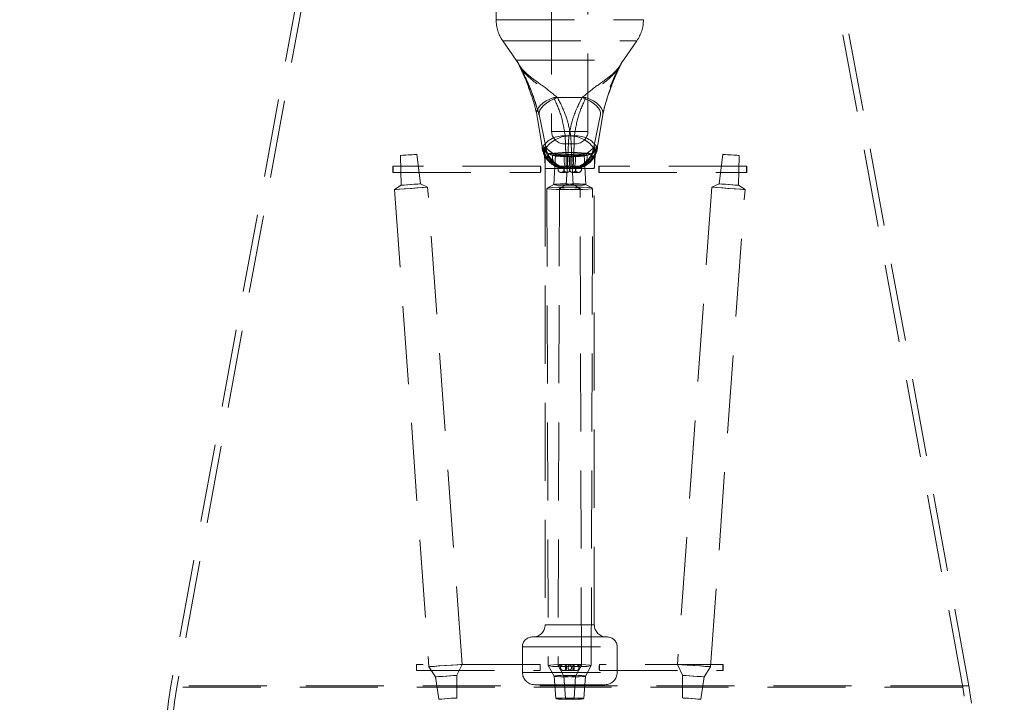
# Model space of a CAD drawing. Header units: millimetres. Extents: x 373 to 928, y 275 to 747.
# Tile 92 of 117: x 837 to 853, y 369 to 380. Entities that reach past the tile are written whole.
import ezdxf

# ---------------------------------------------------------------- set-up
doc = ezdxf.new("R2010")
doc.units = ezdxf.units.MM
doc.linetypes.add('HIDDEN', pattern=[1.905, 1.27, -0.635])

msp = doc.modelspace()

# ---------------------------------------------------------------- linework, layer by layer
at = {"color": 7, "linetype": 'HIDDEN', "lineweight": 18}
for p, q in [((844.981, 385.943), (844.981, 379.852)), ((845.886, 385.943), (845.886, 378.033)), ((846.477, 378.033), (846.477, 385.943)), ((842.47, 384.172), (839.681, 369.007)), ((842.568, 384.154), (839.78, 368.989)), ((852.583, 368.989), (849.794, 384.154)), ((852.681, 369.007), (849.893, 384.172)), ((844.988, 379.852), (847.381, 379.852)), ((845.089, 379.509), (845.309, 379.194)), ((845.09, 379.509), (847.273, 379.509)), ((847.054, 379.194), (847.274, 379.509)), ((845.313, 379.194), (847.049, 379.194)), ((846.38, 378.584), (845.92, 378.584)), ((845.982, 378.584), (846.443, 378.584)), ((845.729, 377.784), (845.646, 378.307)), ((845.681, 378.307), (845.789, 377.784)), ((846.681, 378.307), (846.574, 377.784)), ((846.634, 377.784), (846.717, 378.307)), ((845.886, 378.033), (846.477, 378.033)), ((846.166, 377.959), (846.107, 377.959)), ((846.197, 377.959), (846.256, 377.959)), ((845.743, 377.784), (845.729, 377.784)), ((845.789, 377.784), (845.775, 377.784)), ((846.277, 377.833), (846.086, 377.833)), ((846.574, 377.784), (846.588, 377.784)), ((846.619, 377.784), (846.634, 377.784)), ((843.425, 377.642), (843.434, 377.158)), ((843.749, 377.181), (843.688, 377.661)), ((845.946, 377.651), (845.921, 377.169)), ((846.122, 377.628), (846.092, 377.627)), ((846.153, 377.693), (846.116, 377.693)), ((846.116, 377.693), (846.122, 377.628)), ((846.146, 377.628), (846.122, 377.628)), ((846.153, 377.652), (846.125, 377.17)), ((846.146, 377.628), (846.153, 377.693)), ((846.146, 377.628), (846.177, 377.627)), ((846.217, 377.628), (846.186, 377.627)), ((846.21, 377.693), (846.247, 377.693)), ((846.217, 377.628), (846.21, 377.693)), ((846.237, 377.17), (846.21, 377.652)), ((846.217, 377.628), (846.24, 377.628)), ((846.247, 377.693), (846.24, 377.628)), ((846.271, 377.627), (846.24, 377.628)), ((846.441, 377.169), (846.417, 377.651)), ((848.674, 377.661), (848.614, 377.181)), ((848.929, 377.158), (848.938, 377.642)), ((845.705, 377.466), (843.3, 377.466)), ((846.107, 377.428), (845.781, 377.428)), ((845.781, 377.428), (845.781, 370.004)), ((846.134, 377.466), (846.04, 377.466)), ((846.132, 377.428), (846.117, 377.428)), ((846.152, 377.428), (846.132, 377.428)), ((846.167, 377.428), (846.152, 377.428)), ((846.191, 377.428), (846.167, 377.428)), ((846.581, 377.428), (846.191, 377.428)), ((846.323, 377.466), (846.228, 377.466)), ((846.581, 377.428), (846.581, 377.428)), ((846.581, 370.004), (846.581, 377.428)), ((849.063, 377.466), (846.657, 377.466)), ((843.3, 377.366), (845.705, 377.366)), ((846.04, 377.366), (846.134, 377.366)), ((846.228, 377.366), (846.323, 377.366)), ((846.657, 377.366), (849.063, 377.366)), ((843.434, 377.158), (843.326, 377.088)), ((843.326, 377.088), (843.887, 369.32)), ((843.865, 377.127), (843.749, 377.181)), ((844.426, 369.359), (843.865, 377.127)), ((845.809, 377.106), (845.831, 369.339)), ((845.923, 377.17), (845.812, 377.109)), ((846.013, 377.108), (845.991, 369.34)), ((846.127, 377.171), (846.015, 377.111)), ((846.347, 377.111), (846.236, 377.171)), ((846.372, 369.34), (846.35, 377.108)), ((846.551, 377.109), (846.44, 377.17)), ((846.531, 369.339), (846.553, 377.106)), ((848.497, 377.127), (847.936, 369.359)), ((848.476, 369.32), (849.036, 377.088)), ((848.614, 377.181), (848.497, 377.127)), ((849.036, 377.088), (848.929, 377.158)), ((845.782, 370.004), (846.581, 370.004)), ((846.793, 369.804), (845.57, 369.804)), ((845.41, 369.644), (845.41, 369.228)), ((845.411, 369.644), (846.952, 369.644)), ((846.953, 369.228), (846.953, 369.644)), ((845.699, 369.357), (843.685, 369.357)), ((843.685, 369.257), (845.699, 369.257)), ((843.887, 369.32), (843.995, 369.155)), ((844.343, 369.18), (844.426, 369.359)), ((845.411, 369.228), (846.952, 369.228)), ((845.831, 369.338), (845.928, 369.167)), ((845.991, 369.34), (846.086, 369.168)), ((846.16, 369.357), (846.08, 369.357)), ((846.08, 369.257), (846.16, 369.257)), ((846.282, 369.357), (846.203, 369.357)), ((846.203, 369.257), (846.282, 369.257)), ((846.276, 369.168), (846.372, 369.34)), ((846.435, 369.167), (846.531, 369.338)), ((848.678, 369.357), (846.664, 369.357)), ((846.664, 369.257), (848.678, 369.257)), ((847.936, 369.359), (848.019, 369.18)), ((848.368, 369.155), (848.476, 369.32)), ((843.995, 369.155), (844.048, 368.791)), ((844.343, 368.812), (844.343, 369.18)), ((845.928, 369.167), (845.955, 368.801)), ((846.086, 369.168), (846.112, 368.802)), ((846.251, 368.802), (846.277, 369.168)), ((846.408, 368.801), (846.435, 369.167)), ((848.019, 369.18), (848.019, 368.812)), ((848.315, 368.791), (848.368, 369.155)), ((852.676, 369.007), (839.686, 369.007)), ((852.578, 368.989), (839.785, 368.989)), ((846.753, 369.028), (845.61, 369.028))]:
    msp.add_line(p, q, dxfattribs=at)
at = {"color": 7, "linetype": 'HIDDEN', "lineweight": 18, "flags": 128}
for points in [[(845.92, 378.584), (845.854, 378.559), (845.795, 378.529), (845.743, 378.495), (845.7, 378.458), (845.669, 378.42), (845.649, 378.381), (845.641, 378.343), (845.646, 378.307)], [(845.982, 378.584), (845.916, 378.559), (845.854, 378.529), (845.8, 378.495), (845.754, 378.458), (845.718, 378.42), (845.694, 378.381), (845.681, 378.343), (845.681, 378.307)], [(846.681, 378.307), (846.681, 378.343), (846.669, 378.381), (846.645, 378.42), (846.609, 378.458), (846.563, 378.495), (846.508, 378.529), (846.447, 378.559), (846.38, 378.584)], [(846.717, 378.307), (846.722, 378.343), (846.714, 378.381), (846.694, 378.42), (846.662, 378.458), (846.62, 378.495), (846.568, 378.529), (846.508, 378.559), (846.443, 378.584)], [(843.425, 377.642), (843.437, 377.643), (843.467, 377.645), (843.511, 377.648), (843.562, 377.651), (843.612, 377.655), (843.653, 377.658), (843.68, 377.66), (843.688, 377.661), (843.676, 377.66), (843.646, 377.658), (843.602, 377.655), (843.551, 377.651), (843.501, 377.648), (843.46, 377.645), (843.433, 377.643), (843.425, 377.642)], [(845.875, 377.533), (845.831, 377.576), (845.79, 377.638), (845.768, 377.684), (845.761, 377.707), (845.758, 377.717), (845.757, 377.721), (845.758, 377.716), (845.762, 377.695), (845.768, 377.641), (845.776, 377.552), (845.779, 377.492), (845.781, 377.46), (845.781, 377.444), (845.781, 377.436), (845.781, 377.432), (845.781, 377.43), (845.781, 377.429), (845.781, 377.429), (845.781, 377.428), (845.781, 377.428), (845.781, 377.428), (845.781, 377.428), (845.781, 377.428), (845.781, 377.428), (845.781, 377.428), (845.781, 377.428), (845.781, 377.428), (845.781, 377.428)], [(846.073, 377.642), (846.023, 377.643), (845.981, 377.645), (845.954, 377.648), (845.946, 377.651), (845.958, 377.655), (845.988, 377.658), (846.032, 377.66), (846.083, 377.661), (846.133, 377.66), (846.175, 377.658), (846.202, 377.655), (846.21, 377.651), (846.198, 377.648), (846.168, 377.645), (846.124, 377.643), (846.073, 377.642)], [(846.29, 377.642), (846.34, 377.643), (846.382, 377.645), (846.409, 377.648), (846.417, 377.651), (846.405, 377.655), (846.374, 377.658), (846.33, 377.66), (846.28, 377.661), (846.229, 377.66), (846.188, 377.658), (846.161, 377.655), (846.153, 377.651), (846.165, 377.648), (846.195, 377.645), (846.239, 377.643), (846.29, 377.642)], [(846.581, 377.428), (846.581, 377.428), (846.581, 377.428), (846.581, 377.428), (846.582, 377.451), (846.587, 377.552), (846.595, 377.646), (846.602, 377.703), (846.605, 377.719), (846.605, 377.719), (846.602, 377.709), (846.597, 377.691), (846.578, 377.647), (846.518, 377.56), (846.482, 377.532)], [(848.938, 377.642), (848.926, 377.643), (848.895, 377.645), (848.852, 377.648), (848.801, 377.651), (848.751, 377.655), (848.709, 377.658), (848.683, 377.66), (848.674, 377.661), (848.687, 377.66), (848.717, 377.658), (848.761, 377.655), (848.811, 377.651), (848.861, 377.648), (848.903, 377.645), (848.93, 377.643), (848.938, 377.642)], [(843.298, 377.416), (843.298, 377.435), (843.299, 377.452), (843.299, 377.462), (843.3, 377.466), (843.301, 377.462), (843.302, 377.452), (843.302, 377.435), (843.302, 377.416), (843.302, 377.397), (843.302, 377.381), (843.301, 377.37), (843.3, 377.366), (843.299, 377.37), (843.299, 377.381), (843.298, 377.397), (843.298, 377.416)], [(845.703, 377.416), (845.703, 377.435), (845.704, 377.452), (845.705, 377.462), (845.705, 377.466), (845.706, 377.462), (845.707, 377.452), (845.707, 377.435), (845.707, 377.416), (845.707, 377.397), (845.707, 377.381), (845.706, 377.37), (845.705, 377.366), (845.705, 377.37), (845.704, 377.381), (845.703, 377.397), (845.703, 377.416)], [(846.659, 377.416), (846.659, 377.435), (846.659, 377.452), (846.658, 377.462), (846.657, 377.466), (846.657, 377.462), (846.656, 377.452), (846.656, 377.435), (846.655, 377.416), (846.656, 377.397), (846.656, 377.381), (846.657, 377.37), (846.657, 377.366), (846.658, 377.37), (846.659, 377.381), (846.659, 377.397), (846.659, 377.416)], [(849.065, 377.416), (849.064, 377.435), (849.064, 377.452), (849.063, 377.462), (849.063, 377.466), (849.062, 377.462), (849.061, 377.452), (849.061, 377.435), (849.061, 377.416), (849.061, 377.397), (849.061, 377.381), (849.062, 377.37), (849.063, 377.366), (849.063, 377.37), (849.064, 377.381), (849.064, 377.397), (849.065, 377.416)], [(843.327, 377.088), (843.351, 377.089), (843.413, 377.093), (843.503, 377.1), (843.607, 377.107), (843.709, 377.115), (843.794, 377.121), (843.849, 377.125), (843.865, 377.127), (843.841, 377.125), (843.779, 377.121), (843.689, 377.115), (843.585, 377.107), (843.483, 377.1), (843.398, 377.093), (843.343, 377.089), (843.327, 377.088)], [(843.434, 377.158), (843.448, 377.159), (843.484, 377.161), (843.537, 377.165), (843.598, 377.169), (843.657, 377.174), (843.707, 377.177), (843.739, 377.18), (843.749, 377.181), (843.734, 377.18), (843.698, 377.177), (843.646, 377.174), (843.585, 377.169), (843.525, 377.165), (843.476, 377.161), (843.444, 377.159), (843.434, 377.158)], [(846.069, 377.088), (845.966, 377.089), (845.881, 377.093), (845.826, 377.1), (845.81, 377.107), (845.834, 377.115), (845.896, 377.121), (845.986, 377.125), (846.09, 377.127), (846.193, 377.125), (846.278, 377.121), (846.333, 377.115), (846.349, 377.107), (846.325, 377.1), (846.263, 377.093), (846.173, 377.089), (846.069, 377.088)], [(846.073, 377.158), (846.013, 377.159), (845.963, 377.161), (845.931, 377.165), (845.921, 377.169), (845.936, 377.174), (845.972, 377.177), (846.025, 377.18), (846.085, 377.181), (846.145, 377.18), (846.195, 377.177), (846.227, 377.174), (846.237, 377.169), (846.223, 377.165), (846.186, 377.161), (846.134, 377.159), (846.073, 377.158)], [(846.294, 377.088), (846.396, 377.089), (846.482, 377.093), (846.537, 377.1), (846.553, 377.107), (846.529, 377.115), (846.467, 377.121), (846.377, 377.125), (846.273, 377.127), (846.17, 377.125), (846.085, 377.121), (846.03, 377.115), (846.013, 377.107), (846.038, 377.1), (846.1, 377.093), (846.19, 377.089), (846.294, 377.088)], [(846.29, 377.158), (846.35, 377.159), (846.399, 377.161), (846.432, 377.165), (846.441, 377.169), (846.427, 377.174), (846.391, 377.177), (846.338, 377.18), (846.277, 377.181), (846.217, 377.18), (846.167, 377.177), (846.135, 377.174), (846.126, 377.169), (846.14, 377.165), (846.176, 377.161), (846.229, 377.159), (846.29, 377.158)], [(849.036, 377.088), (849.011, 377.089), (848.95, 377.093), (848.86, 377.1), (848.756, 377.107), (848.654, 377.115), (848.569, 377.121), (848.514, 377.125), (848.498, 377.127), (848.522, 377.125), (848.584, 377.121), (848.674, 377.115), (848.777, 377.107), (848.88, 377.1), (848.965, 377.093), (849.02, 377.089), (849.036, 377.088)], [(848.929, 377.158), (848.914, 377.159), (848.878, 377.161), (848.826, 377.165), (848.765, 377.169), (848.705, 377.174), (848.656, 377.177), (848.623, 377.18), (848.614, 377.181), (848.628, 377.18), (848.664, 377.177), (848.717, 377.174), (848.778, 377.169), (848.837, 377.165), (848.887, 377.161), (848.919, 377.159), (848.929, 377.158)], [(843.683, 369.307), (843.683, 369.326), (843.683, 369.342), (843.684, 369.353), (843.685, 369.357), (843.685, 369.353), (843.686, 369.342), (843.686, 369.326), (843.686, 369.307), (843.686, 369.288), (843.686, 369.271), (843.685, 369.261), (843.685, 369.257), (843.684, 369.261), (843.683, 369.271), (843.683, 369.288), (843.683, 369.307)], [(843.887, 369.32), (843.912, 369.322), (843.974, 369.326), (844.064, 369.332), (844.167, 369.34), (844.27, 369.347), (844.355, 369.353), (844.41, 369.358), (844.426, 369.359), (844.402, 369.358), (844.34, 369.353), (844.25, 369.347), (844.146, 369.34), (844.044, 369.332), (843.959, 369.326), (843.904, 369.322), (843.887, 369.32)], [(845.697, 369.307), (845.697, 369.326), (845.698, 369.342), (845.698, 369.353), (845.699, 369.357), (845.7, 369.353), (845.701, 369.342), (845.701, 369.326), (845.701, 369.307), (845.701, 369.288), (845.701, 369.271), (845.7, 369.261), (845.699, 369.257), (845.698, 369.261), (845.698, 369.271), (845.697, 369.288), (845.697, 369.307)], [(846.091, 369.32), (845.988, 369.322), (845.903, 369.326), (845.848, 369.332), (845.831, 369.34), (845.856, 369.347), (845.918, 369.353), (846.008, 369.358), (846.112, 369.359), (846.215, 369.358), (846.3, 369.353), (846.355, 369.347), (846.372, 369.34), (846.347, 369.332), (846.285, 369.326), (846.195, 369.322), (846.091, 369.32)], [(846.272, 369.32), (846.374, 369.322), (846.46, 369.326), (846.515, 369.332), (846.531, 369.34), (846.507, 369.347), (846.445, 369.353), (846.355, 369.358), (846.251, 369.359), (846.148, 369.358), (846.063, 369.353), (846.008, 369.347), (845.991, 369.34), (846.016, 369.332), (846.078, 369.326), (846.168, 369.322), (846.272, 369.32)], [(846.666, 369.307), (846.665, 369.326), (846.665, 369.342), (846.664, 369.353), (846.664, 369.357), (846.663, 369.353), (846.662, 369.342), (846.662, 369.326), (846.662, 369.307), (846.662, 369.288), (846.662, 369.271), (846.663, 369.261), (846.664, 369.257), (846.664, 369.261), (846.665, 369.271), (846.665, 369.288), (846.666, 369.307)], [(848.475, 369.32), (848.451, 369.322), (848.389, 369.326), (848.299, 369.332), (848.195, 369.34), (848.093, 369.347), (848.008, 369.353), (847.953, 369.358), (847.937, 369.359), (847.961, 369.358), (848.023, 369.353), (848.113, 369.347), (848.217, 369.34), (848.319, 369.332), (848.404, 369.326), (848.459, 369.322), (848.475, 369.32)], [(848.68, 369.307), (848.68, 369.326), (848.68, 369.342), (848.679, 369.353), (848.678, 369.357), (848.677, 369.353), (848.677, 369.342), (848.676, 369.326), (848.676, 369.307), (848.676, 369.288), (848.677, 369.271), (848.677, 369.261), (848.678, 369.257), (848.679, 369.261), (848.68, 369.271), (848.68, 369.288), (848.68, 369.307)], [(843.995, 369.155), (844.011, 369.156), (844.051, 369.159), (844.109, 369.163), (844.176, 369.168), (844.242, 369.172), (844.297, 369.177), (844.333, 369.179), (844.343, 369.18), (844.327, 369.179), (844.287, 369.177), (844.229, 369.172), (844.162, 369.168), (844.096, 369.163), (844.041, 369.159), (844.006, 369.156), (843.995, 369.155)], [(846.095, 369.155), (846.029, 369.156), (845.974, 369.159), (845.938, 369.163), (845.928, 369.168), (845.944, 369.172), (845.984, 369.177), (846.042, 369.179), (846.109, 369.18), (846.175, 369.179), (846.23, 369.177), (846.266, 369.172), (846.276, 369.168), (846.261, 369.163), (846.221, 369.159), (846.162, 369.156), (846.095, 369.155)], [(846.267, 369.155), (846.334, 369.156), (846.389, 369.159), (846.424, 369.163), (846.435, 369.168), (846.419, 369.172), (846.379, 369.177), (846.321, 369.179), (846.254, 369.18), (846.188, 369.179), (846.132, 369.177), (846.097, 369.172), (846.086, 369.168), (846.102, 369.163), (846.142, 369.159), (846.2, 369.156), (846.267, 369.155)], [(848.367, 369.155), (848.352, 369.156), (848.312, 369.159), (848.254, 369.163), (848.187, 369.168), (848.121, 369.172), (848.066, 369.177), (848.03, 369.179), (848.02, 369.18), (848.035, 369.179), (848.075, 369.177), (848.133, 369.172), (848.2, 369.168), (848.266, 369.163), (848.321, 369.159), (848.357, 369.156), (848.367, 369.155)], [(844.048, 368.791), (844.062, 368.792), (844.095, 368.794), (844.145, 368.797), (844.201, 368.801), (844.257, 368.806), (844.304, 368.809), (844.334, 368.811), (844.343, 368.812), (844.33, 368.811), (844.296, 368.809), (844.247, 368.806), (844.19, 368.801), (844.134, 368.797), (844.087, 368.794), (844.057, 368.792), (844.048, 368.791)], [(846.097, 368.791), (846.041, 368.792), (845.994, 368.794), (845.964, 368.797), (845.955, 368.801), (845.969, 368.806), (846.003, 368.809), (846.052, 368.811), (846.109, 368.812), (846.165, 368.811), (846.212, 368.809), (846.242, 368.806), (846.251, 368.801), (846.237, 368.797), (846.204, 368.794), (846.154, 368.792), (846.097, 368.791)], [(846.265, 368.791), (846.322, 368.792), (846.368, 368.794), (846.398, 368.797), (846.407, 368.801), (846.394, 368.806), (846.36, 368.809), (846.311, 368.811), (846.254, 368.812), (846.198, 368.811), (846.151, 368.809), (846.121, 368.806), (846.112, 368.801), (846.125, 368.797), (846.159, 368.794), (846.208, 368.792), (846.265, 368.791)], [(848.315, 368.791), (848.301, 368.792), (848.267, 368.794), (848.218, 368.797), (848.161, 368.801), (848.105, 368.806), (848.059, 368.809), (848.029, 368.811), (848.02, 368.812), (848.033, 368.811), (848.067, 368.809), (848.116, 368.806), (848.173, 368.801), (848.229, 368.797), (848.275, 368.794), (848.306, 368.792), (848.315, 368.791)]]:
    msp.add_lwpolyline(points, dxfattribs=at)
at = {"color": 7, "linetype": 'HIDDEN', "lineweight": 18}
for centre in [(846.04, 377.416), (846.134, 377.416), (846.228, 377.416), (846.323, 377.416), (846.08, 369.307), (846.16, 369.307), (846.203, 369.307), (846.282, 369.307)]:
    msp.add_circle(centre, 0.05, dxfattribs=at)
at = {"color": 7, "linetype": 'Continuous', "lineweight": 25}
for start, end in [(96.3701, 245.1654), (0, 83.6299)]:
    msp.add_arc((846.181, 374.766), 25, start, end, dxfattribs=at)
at = {"color": 7, "linetype": 'HIDDEN', "lineweight": 18}
for centre, radius, start, end in [((846.181, 374.766), 24.6, 92.5629, 247.2618), ((846.181, 374.766), 24.6, 0, 87.4371), ((845.581, 379.852), 0.6, 180, 214.8828), ((846.781, 379.852), 0.6, 325.1172, 0), ((844.817, 378.851), 0.6, 25.6945, 34.8828), ((847.546, 378.851), 0.6, 145.1172, 154.2764), ((846.076, 377.555), 0.406, 85.6857, 147.9648), ((846.178, 377.486), 0.474, 87.7116, 143.1498), ((846.086, 378.033), 0.2, 180, 270), ((846.185, 377.486), 0.474, 36.8502, 92.2884), ((846.286, 377.555), 0.406, 32.0352, 94.3143), ((846.277, 378.033), 0.2, 270, 0), ((845.881, 377.766), 0.148, 178.2219, 196.4913), ((846.141, 377.828), 0.4, 186.3325, 227.9799), ((846.172, 377.828), 0.4, 186.3163, 269.981), ((845.946, 377.759), 0.148, 175.56, 193.7816), ((846.191, 377.828), 0.4, 297.6664, 353.673), ((846.222, 377.828), 0.4, 311.442, 353.6693), ((846.417, 377.759), 0.148, 346.2184, 4.44), ((846.482, 377.766), 0.148, 343.5087, 1.7781), ((845.938, 377.615), 0.12, 152.9903, 222.2179), ((851.004, 315.208), 62.676, 94.47323, 94.73461), ((846.023, 377.608), 0.125, 150.3367, 216.0624), ((833.662, 537.312), 160.111, 274.38887, 274.49491), ((846.505, 377.579), 0.416, 173.2691, 201.1525), ((847.148, 377.578), 1.027, 177.2154, 188.4076), ((847.837, 377.578), 1.692, 178.3082, 185.0874), ((858.701, 537.312), 160.111, 265.50509, 265.61113), ((845.123, 377.578), 1.055, 351.8523, 2.688), ((847.24, 377.578), 1.055, 177.312, 188.1477), ((844.526, 377.578), 1.692, 354.9126, 1.6918), ((845.215, 377.578), 1.027, 351.5924, 2.7846), ((845.858, 377.579), 0.416, 338.8475, 6.7309), ((841.359, 315.208), 62.676, 85.26539, 85.52677), ((846.339, 377.608), 0.125, 323.9376, 29.6633), ((846.425, 377.615), 0.12, 317.7821, 27.0097), ((846.14, 377.828), 0.4, 227.982, 269.9953), ((846.191, 377.828), 0.399, 270.0011, 297.659), ((846.222, 377.828), 0.4, 270.0031, 311.4427), ((845.581, 370.004), 0.2, 270, 0), ((846.781, 370.004), 0.2, 180, 270), ((845.57, 369.644), 0.16, 90, 180), ((846.793, 369.644), 0.16, 0, 90), ((845.61, 369.228), 0.2, 180, 270), ((846.753, 369.228), 0.2, 270, 0), ((844.348, 368.149), 4.745, 169.5807, 265.0349), ((844.348, 368.149), 4.645, 169.5807, 265.4656), ((848.015, 368.149), 4.645, 274.5344, 10.4193), ((848.015, 368.149), 4.745, 274.9651, 10.4193)]:
    msp.add_arc(centre, radius, start, end, dxfattribs=at)
for points, knots in [([(845.982, 378.584), (845.904, 378.648), (845.746, 378.776), (845.527, 378.923), (845.414, 379.035), (845.368, 379.099), (845.356, 379.116), (845.354, 379.12), (845.352, 379.122), (845.352, 379.122), (845.353, 379.12), (845.356, 379.113), (845.374, 379.078), (845.44, 378.976), (845.603, 378.839), (845.805, 378.692), (845.89, 378.612), (845.92, 378.584)], [0, 0, 0, 0, 0.146382, 0.296127, 0.436884, 0.484946, 0.491483, 0.494686, 0.498453, 0.502925, 0.503428, 0.509414, 0.529967, 0.612231, 0.823917, 0.938299, 1, 1, 1, 1]), ([(845.525, 378.713), (845.524, 378.716), (845.493, 378.816), (845.436, 378.942), (845.379, 379.066), (845.361, 379.104), (845.355, 379.116), (845.354, 379.118), (845.354, 379.118), (845.355, 379.118), (845.356, 379.115), (845.359, 379.11), (845.373, 379.084), (845.422, 378.991), (845.547, 378.731), (845.626, 378.481), (845.681, 378.307)], [0, 0, 0, 0, 0.006869, 0.233168, 0.304814, 0.331323, 0.338178, 0.339978, 0.341387, 0.342782, 0.346692, 0.350483, 0.35873, 0.421082, 0.595709, 1, 1, 1, 1]), ([(845.357, 379.111), (845.36, 379.106), (845.386, 379.052), (845.444, 378.926), (845.494, 378.794), (845.522, 378.718)], [0, 0, 0, 0, 0.0436355, 0.4525189, 1, 1, 1, 1]), ([(845.362, 379.103), (845.362, 379.103), (845.362, 379.103), (845.362, 379.103), (845.363, 379.102), (845.365, 379.099), (845.37, 379.089), (845.398, 379.036), (845.463, 378.907), (845.562, 378.679), (845.64, 378.455), (845.673, 378.33), (845.681, 378.301)], [0, 0, 0, 0, 0.000308, 0.002002, 0.003846, 0.006928, 0.017715, 0.046424, 0.232084, 0.522594, 0.8876, 1, 1, 1, 1]), ([(846.38, 378.584), (846.458, 378.648), (846.616, 378.776), (846.836, 378.923), (846.949, 379.035), (846.995, 379.099), (847.006, 379.116), (847.009, 379.12), (847.01, 379.122), (847.01, 379.122), (847.01, 379.12), (847.007, 379.113), (846.989, 379.078), (846.922, 378.976), (846.76, 378.839), (846.558, 378.692), (846.473, 378.612), (846.443, 378.584)], [0, 0, 0, 0, 0.146382, 0.296127, 0.436884, 0.484946, 0.491483, 0.494686, 0.498453, 0.502925, 0.503428, 0.509414, 0.529967, 0.612231, 0.823917, 0.938299, 1, 1, 1, 1]), ([(846.717, 378.307), (846.727, 378.348), (846.759, 378.483), (846.837, 378.725), (846.926, 378.942), (846.983, 379.066), (847.002, 379.104), (847.008, 379.116), (847.008, 379.118), (847.009, 379.118), (847.008, 379.118), (847.006, 379.115), (847.004, 379.11), (846.989, 379.084), (846.941, 378.991), (846.816, 378.731), (846.737, 378.481), (846.681, 378.307)], [0, 0, 0, 0, 0.07559, 0.246559, 0.418242, 0.472596, 0.492707, 0.497908, 0.499273, 0.500342, 0.5014, 0.504366, 0.507243, 0.513499, 0.560803, 0.693284, 1, 1, 1, 1]), ([(846.72, 378.317), (846.735, 378.378), (846.77, 378.522), (846.846, 378.742), (846.927, 378.943), (846.979, 379.057), (847.004, 379.107), (847.006, 379.111)], [0, 0, 0, 0, 0.2308442, 0.542668, 0.7841015, 0.9843336, 1, 1, 1, 1]), ([(845.646, 378.307), (845.636, 378.348), (845.604, 378.48), (845.558, 378.618), (845.525, 378.713)], [0, 0, 0, 0, 0.313201, 1, 1, 1, 1]), ([(845.92, 378.584), (845.964, 378.487), (846.053, 378.291), (846.089, 378.071), (846.107, 377.959)], [0, 0, 0, 0, 0.492821, 1, 1, 1, 1]), ([(846.197, 377.959), (846.193, 377.978), (846.172, 378.096), (846.118, 378.314), (846.028, 378.493), (845.982, 378.584)], [0, 0, 0, 0, 0.0854987, 0.5380729, 1, 1, 1, 1]), ([(846.166, 377.959), (846.188, 378.068), (846.232, 378.288), (846.331, 378.484), (846.38, 378.584)], [0, 0, 0, 0, 0.494234, 1, 1, 1, 1]), ([(846.443, 378.584), (846.399, 378.487), (846.31, 378.291), (846.274, 378.071), (846.256, 377.959)], [0, 0, 0, 0, 0.492821, 1, 1, 1, 1]), ([(846.107, 377.959), (846.109, 377.896), (846.111, 377.81), (846.115, 377.717), (846.116, 377.693)], [0, 0, 0, 0, 0.731963, 1, 1, 1, 1]), ([(846.153, 377.693), (846.156, 377.761), (846.16, 377.853), (846.165, 377.937), (846.166, 377.959)], [0, 0, 0, 0, 0.7324901, 1, 1, 1, 1]), ([(846.21, 377.693), (846.207, 377.761), (846.203, 377.853), (846.198, 377.937), (846.197, 377.959)], [0, 0, 0, 0, 0.73249, 1, 1, 1, 1]), ([(846.256, 377.959), (846.254, 377.896), (846.252, 377.81), (846.248, 377.717), (846.247, 377.693)], [0, 0, 0, 0, 0.731963, 1, 1, 1, 1]), ([(845.733, 377.77), (845.731, 377.772), (845.73, 377.776), (845.729, 377.78), (845.729, 377.782), (845.729, 377.783), (845.729, 377.784), (845.729, 377.784), (845.729, 377.784)], [0, 0, 0, 0, 0.490338, 0.738181, 0.865232, 0.930595, 0.977359, 1, 1, 1, 1]), ([(845.739, 377.723), (845.737, 377.733), (845.733, 377.749), (845.731, 377.766), (845.73, 377.775), (845.73, 377.78), (845.729, 377.782), (845.729, 377.784), (845.729, 377.784)], [0, 0, 0, 0, 0.5025158, 0.7500447, 0.8741092, 0.9365557, 0.9774303, 1, 1, 1, 1]), ([(845.831, 377.67), (845.809, 377.687), (845.758, 377.726), (845.742, 377.754), (845.733, 377.77)], [0, 0, 0, 0, 0.433169, 1, 1, 1, 1]), ([(845.849, 377.534), (845.825, 377.56), (845.772, 377.618), (845.751, 377.685), (845.739, 377.723)], [0, 0, 0, 0, 0.434059, 1, 1, 1, 1]), ([(845.782, 377.428), (845.782, 377.429), (845.782, 377.43), (845.782, 377.431), (845.782, 377.432), (845.782, 377.433), (845.782, 377.436), (845.781, 377.437), (845.781, 377.441), (845.781, 377.449), (845.781, 377.467), (845.78, 377.493), (845.778, 377.533), (845.775, 377.58), (845.768, 377.65), (845.759, 377.723), (845.749, 377.775), (845.745, 377.781), (845.743, 377.784)], [0, 0, 0, 0, 0.002864, 0.004285, 0.004341, 0.010021, 0.010098, 0.018119, 0.018208, 0.028148, 0.056242, 0.112098, 0.163002, 0.26585, 0.370107, 0.585833, 0.808345, 1, 1, 1, 1]), ([(845.775, 377.784), (845.773, 377.781), (845.771, 377.775), (845.772, 377.723), (845.775, 377.65), (845.778, 377.58), (845.779, 377.533), (845.78, 377.493), (845.781, 377.467), (845.781, 377.449), (845.781, 377.441), (845.781, 377.437), (845.782, 377.436), (845.782, 377.433), (845.782, 377.432), (845.782, 377.431), (845.782, 377.43), (845.782, 377.429), (845.782, 377.428)], [0, 0, 0, 0, 0.191655, 0.414167, 0.629893, 0.73415, 0.836998, 0.887902, 0.943758, 0.971852, 0.981792, 0.981881, 0.989902, 0.989979, 0.995659, 0.995715, 0.997136, 1, 1, 1, 1]), ([(845.802, 377.723), (845.799, 377.733), (845.795, 377.749), (845.792, 377.766), (845.79, 377.775), (845.789, 377.78), (845.789, 377.782), (845.789, 377.784), (845.789, 377.784)], [0, 0, 0, 0, 0.5025158, 0.7500447, 0.8741092, 0.9365557, 0.9774303, 1, 1, 1, 1]), ([(845.798, 377.77), (845.796, 377.772), (845.793, 377.776), (845.791, 377.78), (845.79, 377.782), (845.789, 377.783), (845.789, 377.784), (845.789, 377.784), (845.789, 377.784)], [0, 0, 0, 0, 0.490338, 0.738181, 0.865232, 0.930595, 0.977359, 1, 1, 1, 1]), ([(845.915, 377.67), (845.89, 377.687), (845.834, 377.726), (845.811, 377.754), (845.798, 377.77)], [0, 0, 0, 0, 0.433169, 1, 1, 1, 1]), ([(845.922, 377.534), (845.898, 377.56), (845.842, 377.618), (845.816, 377.685), (845.802, 377.723)], [0, 0, 0, 0, 0.434059, 1, 1, 1, 1]), ([(846.44, 377.534), (846.465, 377.56), (846.521, 377.618), (846.546, 377.685), (846.56, 377.723)], [0, 0, 0, 0, 0.434059, 1, 1, 1, 1]), ([(846.448, 377.67), (846.472, 377.687), (846.529, 377.726), (846.551, 377.754), (846.564, 377.77)], [0, 0, 0, 0, 0.4331689, 1, 1, 1, 1]), ([(846.514, 377.534), (846.537, 377.56), (846.591, 377.618), (846.612, 377.685), (846.624, 377.723)], [0, 0, 0, 0, 0.434059, 1, 1, 1, 1]), ([(846.63, 377.77), (846.621, 377.754), (846.605, 377.726), (846.554, 377.687), (846.532, 377.67)], [0, 0, 0, 0, 0.566831, 1, 1, 1, 1]), ([(846.56, 377.723), (846.563, 377.733), (846.568, 377.749), (846.571, 377.766), (846.573, 377.775), (846.573, 377.78), (846.574, 377.782), (846.574, 377.784), (846.574, 377.784)], [0, 0, 0, 0, 0.5025158, 0.7500447, 0.8741092, 0.9365557, 0.9774303, 1, 1, 1, 1]), ([(846.564, 377.77), (846.566, 377.772), (846.57, 377.776), (846.572, 377.78), (846.573, 377.782), (846.574, 377.783), (846.574, 377.784), (846.574, 377.784), (846.574, 377.784)], [0, 0, 0, 0, 0.490338, 0.738181, 0.865232, 0.930595, 0.977359, 1, 1, 1, 1]), ([(846.581, 377.428), (846.581, 377.429), (846.581, 377.43), (846.581, 377.431), (846.581, 377.432), (846.581, 377.433), (846.581, 377.436), (846.581, 377.437), (846.581, 377.441), (846.581, 377.449), (846.582, 377.467), (846.583, 377.493), (846.585, 377.533), (846.588, 377.58), (846.594, 377.65), (846.604, 377.723), (846.614, 377.775), (846.618, 377.781), (846.619, 377.784)], [0, 0, 0, 0, 0.002864, 0.004285, 0.004341, 0.010021, 0.010098, 0.018119, 0.018208, 0.028148, 0.056242, 0.112098, 0.163002, 0.26585, 0.370107, 0.585833, 0.808345, 1, 1, 1, 1]), ([(846.588, 377.784), (846.589, 377.781), (846.592, 377.775), (846.591, 377.723), (846.588, 377.65), (846.585, 377.58), (846.583, 377.533), (846.582, 377.493), (846.582, 377.467), (846.581, 377.449), (846.581, 377.441), (846.581, 377.437), (846.581, 377.436), (846.581, 377.433), (846.581, 377.432), (846.581, 377.431), (846.581, 377.43), (846.581, 377.429), (846.581, 377.428)], [0, 0, 0, 0, 0.1916549, 0.4141675, 0.6298934, 0.7341499, 0.8369984, 0.8879024, 0.9437584, 0.9718519, 0.9817916, 0.9818806, 0.9899022, 0.9899791, 0.9956588, 0.9957148, 0.9971361, 1, 1, 1, 1]), ([(846.634, 377.784), (846.633, 377.784), (846.633, 377.782), (846.633, 377.78), (846.633, 377.775), (846.632, 377.766), (846.629, 377.749), (846.626, 377.733), (846.624, 377.723)], [0, 0, 0, 0, 0.02257, 0.063444, 0.125891, 0.249955, 0.497484, 1, 1, 1, 1]), ([(846.634, 377.784), (846.634, 377.784), (846.634, 377.784), (846.634, 377.783), (846.634, 377.782), (846.634, 377.78), (846.633, 377.776), (846.631, 377.772), (846.63, 377.77)], [0, 0, 0, 0, 0.022641, 0.069405, 0.134768, 0.261819, 0.509662, 1, 1, 1, 1]), ([(846.092, 377.627), (846.068, 377.627), (846.01, 377.627), (845.915, 377.639), (845.861, 377.659), (845.831, 377.67)], [0, 0, 0, 0, 0.230431, 0.580076, 1, 1, 1, 1]), ([(846.186, 377.627), (846.163, 377.627), (846.103, 377.627), (846.006, 377.639), (845.947, 377.659), (845.915, 377.67)], [0, 0, 0, 0, 0.230431, 0.580076, 1, 1, 1, 1]), ([(846.177, 377.627), (846.2, 377.627), (846.259, 377.627), (846.357, 377.639), (846.416, 377.659), (846.448, 377.67)], [0, 0, 0, 0, 0.2304313, 0.5800759, 1, 1, 1, 1]), ([(846.532, 377.67), (846.502, 377.659), (846.447, 377.639), (846.353, 377.627), (846.294, 377.627), (846.271, 377.627)], [0, 0, 0, 0, 0.419924, 0.769569, 1, 1, 1, 1]), ([(846.117, 377.428), (846.093, 377.43), (846.035, 377.433), (845.938, 377.464), (845.88, 377.509), (845.849, 377.534)], [0, 0, 0, 0, 0.231156, 0.580819, 1, 1, 1, 1]), ([(845.922, 377.534), (845.955, 377.509), (846.015, 377.464), (846.113, 377.433), (846.172, 377.43), (846.196, 377.428)], [0, 0, 0, 0, 0.419181, 0.768844, 1, 1, 1, 1]), ([(846.44, 377.534), (846.408, 377.509), (846.348, 377.464), (846.25, 377.433), (846.191, 377.43), (846.167, 377.428)], [0, 0, 0, 0, 0.419181, 0.768844, 1, 1, 1, 1]), ([(846.246, 377.428), (846.269, 377.43), (846.328, 377.433), (846.425, 377.464), (846.482, 377.509), (846.514, 377.534)], [0, 0, 0, 0, 0.2311565, 0.5808186, 1, 1, 1, 1])]:
    msp.add_open_spline(points, degree=3, knots=knots, dxfattribs=at)

doc.saveas('drawing.dxf')
